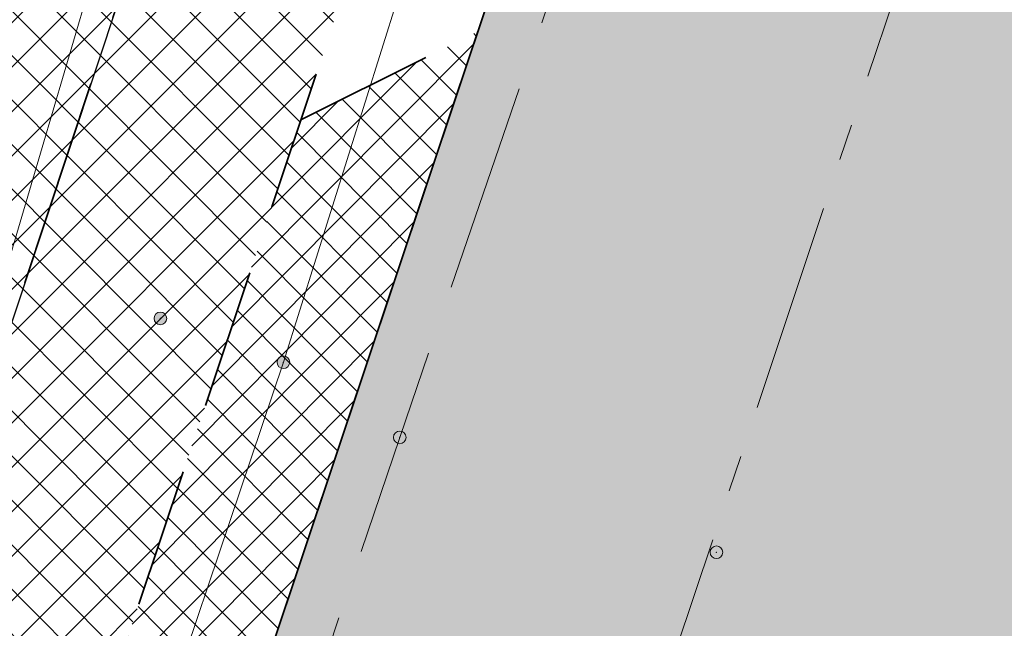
# Model space of a CAD drawing. Header units: metres. Extents: x 6599594 to 6600699, y 5687867 to 5691114.
# Tile 173 of 256: x 6599947.7 to 6599954.75, y 5688864.01 to 5688868.37. Entities that reach past the tile are written whole.
import ezdxf

# ---------------------------------------------------------------- set-up
doc = ezdxf.new("R2010")
doc.units = ezdxf.units.M
doc.header["$MEASUREMENT"] = 0
for name, pattern in [('1', [0]), ('3_EGJE', [2.5, 1.5, -0.3700000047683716, 0.2600001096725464, -0.369999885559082]), ('BUG', [1.5, 1, -0.5]), ('GUK', [2, 1.5, -0.5]), ('GUZ', [1, 0.5, -0.5]), ('L_0_06', [2, 1.5, -0.5])]:
    doc.linetypes.add(name, pattern=pattern)
doc.layers.get('0').update_dxf_attribs({"color": 253, "linetype": 'CONTINUOUS', "lineweight": 13})
for name, color, linetype, lineweight in [('_kolor chodnik', 50, '1', 5), ('_kolor jezdnia', 4, '1', 0), ('_kolor pobocze', 211, '1', 5), ('_kolor zjazdy kostka', 7, '1', 5), ('_kolor ścieżka @ 1', 10, '1', 0), ('_kraweznik', 7, 'CONTINUOUS', 35), ('_kraweznik niski', 150, 'CONTINUOUS', 35), ('_obrzeze', 10, 'BUG', 35), ('_os', 7, '3_EGJE', 13), ('Dzialki', 130, '1', 30), ('Kontury', 252, 'GUK', 9), ('OT_Komunikacja', 7, 'CONTINUOUS', 0), ('pkt_sztuczny_i_naturalny', 7, 'CONTINUOUS', 5), ('Uzytki', 252, 'GUZ', 9)]:
    doc.layers.add(name, color=color, linetype=linetype, lineweight=lineweight)
pattern_1 = [(45, (0, 0), (-0.1414213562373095, 0.1414213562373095), []), (135, (0, 0), (-0.1414213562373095, -0.1414213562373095), [])]

# ---------------------------------------------------------------- blocks, each defined once
blk = doc.blocks.new('169')
at = {"linetype": 'Continuous', "lineweight": 13}
blk.add_hatch(color=0, dxfattribs=at).paths.add_polyline_path([(0, -0.090553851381, 1), (0, 0.090553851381, 1)])
at = {"color": 0, "linetype": 'Continuous', "lineweight": 13}
blk.add_circle((0, 0), 0.090553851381, dxfattribs=at)
blk = doc.blocks.new('168')
at = {"linetype": 'Continuous', "lineweight": 13}
blk.add_hatch(color=0, dxfattribs=at).paths.add_polyline_path([(0, -0.090553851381, 1), (0, 0.090553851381, 1)])
at = {"color": 0, "linetype": 'Continuous', "lineweight": 13}
blk.add_circle((0, 0), 0.090553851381, dxfattribs=at)

msp = doc.modelspace()

# ---------------------------------------------------------------- hatches: boundary and pattern name
at = {"layer": '_kolor chodnik'}
h = msp.add_hatch(dxfattribs=at)
h.set_pattern_fill('ANSI37', color=256, scale=1.6)
h.set_pattern_definition(pattern_1)
h.paths.add_polyline_path([(6599849.938171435, 5688542.085872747), (6599852.232147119, 5688548.938742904), (6599853.573135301, 5688548.489851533), (6599853.827082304, 5688549.248475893), (6599851.793849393, 5688549.929093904), (6599849.895278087, 5688548.982823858), (6599847.823506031, 5688542.793750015)])
edge = h.paths.add_edge_path()
edge.add_line((6600018.106075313, 5689087.454911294), (6600022.42781917, 5689091.229234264))
edge.add_line((6600022.42781917, 5689091.229234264), (6600020.233254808, 5689093.742094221))
edge.add_line((6600020.233254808, 5689093.742094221), (6600017.159471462, 5689091.057656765))
edge.add_arc((6600023.275194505, 5689085.385140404), 8.34143334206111, 137.1531558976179, 148.8016577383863)
edge.add_line((6600016.140105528, 5689089.706021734), (6600018.106075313, 5689087.454911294))
h.paths.add_polyline_path([(6600038.501784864, 5689187.59229436), (6600037.906968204, 5689187.700586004), (6600037.638296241, 5689186.224843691), (6600038.240083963, 5689186.115282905)])
h.paths.add_polyline_path([(6600069.098302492, 5689360.276020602), (6600068.321239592, 5689360.413462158), (6600068.064048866, 5689358.936495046), (6600068.836639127, 5689358.799546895)])
h.paths.add_polyline_path([(6600082.393785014, 5689362.950258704), (6600082.941124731, 5689366.103121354), (6600081.481377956, 5689366.361351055), (6600080.923159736, 5689363.210828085)])
h.paths.add_polyline_path([(6600074.022236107, 5689388.065861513), (6600072.983907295, 5689388.249860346), (6600072.723374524, 5689386.772538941), (6600073.760538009, 5689386.588865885)])
h.paths.add_polyline_path([(6600105.602402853, 5689486.45426531), (6600106.738797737, 5689489.760539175), (6600105.28818975, 5689490.281952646), (6600104.132785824, 5689486.965912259)])
h.paths.add_polyline_path([(6600132.519778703, 5689678.737346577), (6600131.636986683, 5689678.922259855), (6600131.330470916, 5689677.453953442), (6600132.212256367, 5689677.269208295)])
h.paths.add_polyline_path([(6600156.649397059, 5689798.7449027), (6600156.48800471, 5689797.95886096), (6600157.450195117, 5689797.757316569), (6600157.615023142, 5689798.542205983)])
h.paths.add_polyline_path([(6600189.055358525, 5689948.643107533), (6600187.902868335, 5689948.884512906), (6600187.600024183, 5689947.417400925), (6600188.748131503, 5689947.176379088)])
edge = h.paths.add_edge_path()
edge.add_line((6600204.459383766, 5690032.969035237), (6600204.153258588, 5690031.227801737))
edge.add_arc((6600202.328347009, 5690027.299936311), 4.331100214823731, 41.853001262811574, 65.08011546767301, ccw=False)
edge.add_arc((6600032.903931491, 5690051.979071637), 174.020003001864, 352.8070218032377, 353.495463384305)
edge.add_arc((6600202.372679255, 5690027.343587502), 5.999999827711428, 55.12102442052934, 69.64815978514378)
edge = h.paths.add_edge_path()
edge.add_line((6600205.046027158, 5690040.265402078), (6600204.972740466, 5690038.483452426))
edge.add_arc((6600203.986269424, 5690044.401803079), 5.999999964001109, 279.4630688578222, 294.9140560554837)
edge.add_line((6600206.513819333, 5690038.960158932), (6600206.607027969, 5690041.030672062))
edge.add_arc((6600203.986269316, 5690044.401803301), 4.270000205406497, 284.3702444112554, 307.86193139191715, ccw=False)
edge = h.paths.add_edge_path()
edge.add_arc((6600203.547470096, 5690044.558759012), 6.446878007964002, 324.43500910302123, 356.20133685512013, ccw=False)
edge.add_arc((6600203.986269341, 5690044.401803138), 6.000000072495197, 323.2169970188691, 357.4193489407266)
h.paths.add_polyline_path([(6600208.910055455, 5690121.713696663), (6600208.146285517, 5690121.748120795), (6600207.125602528, 5690121.794124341), (6600209.971605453, 5690121.665851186)])
edge = h.paths.add_edge_path()
edge.add_line((6600238.769818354, 5690481.648294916), (6600240.338176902, 5690490.87374652))
edge.add_line((6600240.338176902, 5690490.87374652), (6600241.251295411, 5690510.829461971))
edge.add_line((6600241.251295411, 5690510.829461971), (6600239.524022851, 5690510.928942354))
edge.add_line((6600239.524022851, 5690510.928942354), (6600238.633343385, 5690491.167757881))
edge.add_line((6600238.633343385, 5690491.167757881), (6600234.579716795, 5690467.661262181))
edge.add_line((6600234.579716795, 5690467.661262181), (6600234.449796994, 5690464.966873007))
edge.add_arc((6600242.443669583, 5690464.607462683), 8.001948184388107, 177.4256737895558, 268.2543056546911)
edge.add_line((6600242.199903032, 5690456.609228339), (6600242.216657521, 5690457.359274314))
edge.add_line((6600242.216657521, 5690457.359274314), (6600242.305257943, 5690458.836738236))
edge.add_arc((6600242.444504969, 5690464.607952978), 5.772894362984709, 177.0298084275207, 268.6178439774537, ccw=False)
edge.add_line((6600236.679365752, 5690464.907083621), (6600236.951876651, 5690470.95443634))
edge.add_line((6600236.951876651, 5690470.95443634), (6600238.15078669, 5690478.210832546))
edge.add_line((6600238.15078669, 5690478.210832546), (6600238.769818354, 5690481.648294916))
h.paths.add_polyline_path([(6600238.769818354, 5690481.648294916), (6600238.15078669, 5690478.210832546), (6600239.670056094, 5690477.930590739), (6600240.266710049, 5690481.376366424)])
edge = h.paths.add_edge_path()
edge.add_line((6600223.366500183, 5690460.339976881), (6600223.278629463, 5690457.997544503))
edge.add_arc((6600220.967166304, 5690465.656339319), 7.999999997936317, 286.7940807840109, 300.2738222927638)
edge.add_line((6600225.000231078, 5690458.747331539), (6600225.240084, 5690461.623695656))
edge.add_arc((6600221.105749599, 5690465.648640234), 5.76999998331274, 293.06724424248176, 315.7681070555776, ccw=False)
edge = h.paths.add_edge_path()
edge.add_arc((6600220.025145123, 5690444.676291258), 5.770000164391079, 37.996647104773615, 59.94382588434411, ccw=False)
edge.add_line((6600224.572175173, 5690448.22839199), (6600224.817793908, 5690451.081798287))
edge.add_arc((6600220.025145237, 5690444.676291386), 7.999999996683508, 53.19588653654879, 68.15166733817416)
edge.add_line((6600223.00235276, 5690452.101669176), (6600222.91504296, 5690449.670427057))
edge = h.paths.add_edge_path()
edge.add_arc((6600221.105749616, 5690465.648640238), 7.999999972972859, 328.0222308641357, 357.0132597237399)
edge.add_line((6600229.094882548, 5690465.23180147), (6600229.218816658, 5690467.593604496))
edge.add_line((6600229.218816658, 5690467.593604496), (6600228.218919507, 5690467.645774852))
edge.add_line((6600228.218919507, 5690467.645774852), (6600227.891778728, 5690461.411918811))
h.paths.add_polyline_path([(6600200.980142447, 5690012.236744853), (6600202.317278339, 5690011.956662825), (6600202.522293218, 5690012.935421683), (6600201.182321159, 5690013.216097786)])
h.paths.add_polyline_path([(6600196.457878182, 5689983.98337835), (6600195.202332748, 5689984.246370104), (6600194.899091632, 5689982.777335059), (6600196.150355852, 5689982.515240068)])
edge = h.paths.add_edge_path()
edge.add_line((6600112.305909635, 5689517.991018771), (6600112.691041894, 5689519.807934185))
edge.add_line((6600112.691041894, 5689519.807934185), (6600113.245521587, 5689522.423769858))
edge.add_line((6600113.245521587, 5689522.423769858), (6600111.553124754, 5689522.782507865))
edge.add_line((6600111.553124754, 5689522.782507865), (6600107.405864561, 5689503.21722655))
edge.add_line((6600107.405864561, 5689503.21722655), (6600099.494506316, 5689480.361667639))
edge.add_line((6600099.494506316, 5689480.361667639), (6600099.182814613, 5689478.891218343))
edge.add_arc((6600107.008997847, 5689477.232359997), 8.000059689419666, 168.0325629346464, 257.7529108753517)
edge.add_line((6600105.311960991, 5689469.414366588), (6600105.784990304, 5689471.593619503))
edge.add_arc((6600107.008927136, 5689477.232314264), 5.769999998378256, 168.0321375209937, 257.7533362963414, ccw=False)
edge.add_line((6600101.364343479, 5689478.42879883), (6600101.647245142, 5689479.76342708))
edge.add_line((6600101.647245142, 5689479.76342708), (6600104.132785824, 5689486.965912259))
edge.add_line((6600104.132785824, 5689486.965912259), (6600105.28818975, 5689490.281952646))
edge.add_line((6600105.28818975, 5689490.281952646), (6600108.240043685, 5689498.809726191))
edge.add_line((6600108.240043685, 5689498.809726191), (6600112.305909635, 5689517.991018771))
h.paths.add_polyline_path([(6600136.009573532, 5689645.499114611), (6600138.333647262, 5689645.012304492), (6600138.661671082, 5689646.578318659), (6600134.869459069, 5689647.372651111)])
at = {"layer": '_kolor jezdnia'}
h = msp.add_hatch(dxfattribs=at)
h.set_pattern_fill('ANSI37', color=4, scale=3.5)
h.set_pattern_definition([(45, (0, 0), (-0.3093592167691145, 0.3093592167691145), []), (135, (0, 0), (-0.3093592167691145, -0.3093592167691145), [])])
edge = h.paths.add_edge_path()
edge.add_line((6599833.066047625, 5688539.933393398), (6599850.649511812, 5688527.983462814))
edge.add_arc((6599857.337592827, 5688536.653968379), 10.95025544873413, 169.5012687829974, 232.3548431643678, ccw=False)
edge.add_arc((6599858.085851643, 5688536.618142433), 11.69295282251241, 162.2507788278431, 169.9967502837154, ccw=False)
edge.add_line((6599846.949484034, 5688540.182754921), (6599847.823506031, 5688542.793750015))
edge.add_line((6599847.823506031, 5688542.793750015), (6599849.895278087, 5688548.982823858))
edge.add_line((6599849.895278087, 5688548.982823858), (6599852.434748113, 5688556.56906746))
edge.add_line((6599852.434748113, 5688556.56906746), (6599928.48625871, 5688783.760284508))
edge.add_line((6599928.48625871, 5688783.760284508), (6599931.025728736, 5688791.34652811))
edge.add_line((6599931.025728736, 5688791.34652811), (6599996.657773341, 5688987.411326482))
edge.add_line((6599996.657773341, 5688987.411326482), (6599999.197243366, 5688994.997570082))
edge.add_line((6599999.197243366, 5688994.997570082), (6600021.930100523, 5689062.908193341))
edge.add_line((6600021.930100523, 5689062.908193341), (6600017.620224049, 5689067.371531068))
edge.add_line((6600017.620224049, 5689067.371531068), (6600016.714558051, 5689064.654078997))
edge.add_line((6600016.714558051, 5689064.654078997), (6600012.423620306, 5689051.835617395))
edge.add_line((6600012.423620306, 5689051.835617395), (6600009.884150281, 5689044.249373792))
edge.add_line((6600009.884150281, 5689044.249373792), (6599977.53516164, 5688947.612159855))
edge.add_line((6599977.53516164, 5688947.612159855), (6599974.995691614, 5688940.025916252))
edge.add_line((6599974.995691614, 5688940.025916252), (6599942.096912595, 5688841.746295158))
edge.add_line((6599942.096912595, 5688841.746295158), (6599939.557442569, 5688834.160051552))
edge.add_line((6599939.557442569, 5688834.160051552), (6599882.679288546, 5688664.246042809))
edge.add_line((6599882.679288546, 5688664.246042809), (6599880.139818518, 5688656.659799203))
edge.add_line((6599880.139818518, 5688656.659799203), (6599852.46454386, 5688573.984527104))
edge.add_line((6599852.46454386, 5688573.984527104), (6599842.470137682, 5688544.127903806))
edge.add_arc((6599835.706422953, 5688546.652910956), 7.219660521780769, 248.5480913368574, 339.52856074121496, ccw=False)
h.paths.add_polyline_path([(6600044.653202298, 5689172.271628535), (6600046.276244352, 5689181.431901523), (6600047.759199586, 5689189.801539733), (6600051.0603021, 5689208.432603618), (6600052.368792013, 5689215.817578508), (6600054.808584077, 5689229.587499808), (6600056.11707399, 5689236.972474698), (6600057.346666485, 5689243.912161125), (6600058.655146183, 5689251.297078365), (6600058.831439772, 5689252.292060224), (6600060.098987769, 5689259.445963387), (6600060.139929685, 5689259.677035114), (6600061.407468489, 5689266.830886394), (6600072.329030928, 5689328.470998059), (6600073.637511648, 5689335.855921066), (6600077.337304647, 5689356.73715072), (6600078.820259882, 5689365.106788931), (6600081.142794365, 5689378.214921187), (6600082.538516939, 5689386.092227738), (6600095.187867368, 5689457.483787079), (6600091.082877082, 5689465.8405575), (6600089.043088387, 5689454.328211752), (6600087.870641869, 5689447.711051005), (6600087.560133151, 5689445.958573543), (6600086.562151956, 5689440.326076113), (6600082.433200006, 5689417.022719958), (6600080.95024477, 5689408.65308175), (6600077.202698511, 5689387.502337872), (6600075.719743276, 5689379.132699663), (6600073.469199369, 5689366.430874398), (6600071.986244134, 5689358.061236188), (6600069.98686466, 5689346.776955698), (6600068.591142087, 5689338.899649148), (6600065.559290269, 5689321.78820693), (6600064.163567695, 5689313.910900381), (6600059.719426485, 5689288.828650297), (6600058.323703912, 5689280.951343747), (6600057.563846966, 5689276.662793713), (6600056.168124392, 5689268.785487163), (6600054.804920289, 5689261.091711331), (6600053.409197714, 5689253.21440478), (6600053.264817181, 5689252.399536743), (6600051.869094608, 5689244.522230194), (6600051.183555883, 5689240.653124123), (6600049.787833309, 5689232.775817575), (6600046.593849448, 5689214.749319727), (6600045.198126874, 5689206.872013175), (6600044.41754409, 5689202.466488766), (6600042.934588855, 5689194.096850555), (6600036.429952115, 5689157.38538759), (6600034.946996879, 5689149.01574938), (6600030.579776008, 5689124.367629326), (6600027.529365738, 5689107.151445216), (6600024.895072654, 5689094.014582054), (6600030.583685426, 5689094.264316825), (6600032.945013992, 5689106.191885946), (6600043.170247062, 5689163.901990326)])
edge = h.paths.add_edge_path()
edge.add_line((6600111.106812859, 5689535.144351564), (6600111.256844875, 5689535.85214863))
edge.add_line((6600111.256844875, 5689535.85214863), (6600112.915748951, 5689543.678261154))
edge.add_line((6600112.915748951, 5689543.678261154), (6600117.304772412, 5689564.384094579))
edge.add_line((6600117.304772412, 5689564.384094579), (6600119.067357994, 5689572.699339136))
edge.add_line((6600119.067357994, 5689572.699339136), (6600120.087667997, 5689577.512794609))
edge.add_line((6600120.087667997, 5689577.512794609), (6600121.642890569, 5689584.849775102))
edge.add_line((6600121.642890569, 5689584.849775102), (6600128.436769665, 5689616.900852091))
edge.add_line((6600128.436769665, 5689616.900852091), (6600129.991992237, 5689624.237832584))
edge.add_line((6600129.991992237, 5689624.237832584), (6600132.660554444, 5689636.827148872))
edge.add_line((6600132.660554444, 5689636.827148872), (6600133.208838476, 5689639.444704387))
edge.add_line((6600133.208838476, 5689639.444704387), (6600134.848957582, 5689647.274775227))
edge.add_line((6600134.848957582, 5689647.274775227), (6600138.97649476, 5689666.979995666))
edge.add_line((6600138.97649476, 5689666.979995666), (6600140.51410642, 5689674.320687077))
edge.add_line((6600140.51410642, 5689674.320687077), (6600145.209128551, 5689696.735129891))
edge.add_line((6600145.209128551, 5689696.735129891), (6600146.746740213, 5689704.075821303))
edge.add_line((6600146.746740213, 5689704.075821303), (6600151.462308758, 5689726.588354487))
edge.add_line((6600151.462308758, 5689726.588354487), (6600152.999920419, 5689733.929045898))
edge.add_line((6600152.999920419, 5689733.929045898), (6600155.244070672, 5689744.642813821))
edge.add_line((6600155.244070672, 5689744.642813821), (6600156.781682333, 5689751.983505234))
edge.add_line((6600156.781682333, 5689751.983505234), (6600161.635515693, 5689775.156126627))
edge.add_line((6600161.635515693, 5689775.156126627), (6600163.378142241, 5689783.475576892))
edge.add_line((6600163.378142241, 5689783.475576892), (6600163.850769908, 5689785.731942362))
edge.add_line((6600163.850769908, 5689785.731942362), (6600167.028500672, 5689800.902704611))
edge.add_line((6600167.028500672, 5689800.902704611), (6600179.49088801, 5689860.399222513))
edge.add_line((6600179.49088801, 5689860.399222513), (6600181.233514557, 5689868.718672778))
edge.add_line((6600181.233514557, 5689868.718672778), (6600181.84713393, 5689871.648144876))
edge.add_line((6600181.84713393, 5689871.648144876), (6600183.384745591, 5689878.988836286))
edge.add_line((6600183.384745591, 5689878.988836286), (6600184.935818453, 5689886.393792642))
edge.add_line((6600184.935818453, 5689886.393792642), (6600186.575937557, 5689894.223863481))
edge.add_line((6600186.575937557, 5689894.223863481), (6600194.05133812, 5689929.912074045))
edge.add_line((6600194.05133812, 5689929.912074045), (6600195.691457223, 5689937.742144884))
edge.add_line((6600195.691457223, 5689937.742144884), (6600202.915799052, 5689972.231779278))
edge.add_line((6600202.915799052, 5689972.231779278), (6600204.555918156, 5689980.061850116))
edge.add_line((6600204.555918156, 5689980.061850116), (6600206.062781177, 5689987.255744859))
edge.add_line((6600206.062781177, 5689987.255744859), (6600207.702900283, 5689995.085815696))
edge.add_line((6600207.702900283, 5689995.085815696), (6600210.232559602, 5690007.162628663))
edge.add_line((6600210.232559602, 5690007.162628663), (6600211.694938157, 5690014.144150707))
edge.add_arc((6600028.177652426, 5690052.584442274), 187.5000004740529, 348.1696294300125, 357.4195276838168)
edge.add_line((6600215.487522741, 5690044.142720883), (6600208.310270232, 5690026.480446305))
edge.add_arc((6600032.903933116, 5690051.97907145), 177.2500013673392, 348.1696294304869, 351.7289130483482, ccw=False)
edge.add_line((6600206.38894146, 5690015.640182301), (6600205.966941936, 5690013.625519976))
edge.add_line((6600205.966941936, 5690013.625519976), (6600204.326822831, 5690005.795449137))
edge.add_line((6600204.326822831, 5690005.795449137), (6600197.076961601, 5689971.183982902))
edge.add_line((6600197.076961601, 5689971.183982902), (6600195.334335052, 5689962.864532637))
edge.add_line((6600195.334335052, 5689962.864532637), (6600193.44722506, 5689953.855305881))
edge.add_line((6600193.44722506, 5689953.855305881), (6600191.909227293, 5689946.512771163))
edge.add_line((6600191.909227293, 5689946.512771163), (6600185.496844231, 5689915.899498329))
edge.add_line((6600185.496844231, 5689915.899498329), (6600183.856521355, 5689908.068454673))
edge.add_line((6600183.856521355, 5689908.068454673), (6600182.066605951, 5689899.523243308))
edge.add_line((6600182.066605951, 5689899.523243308), (6600180.32407057, 5689891.204228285))
edge.add_line((6600180.32407057, 5689891.204228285), (6600174.320344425, 5689862.541919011))
edge.add_line((6600174.320344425, 5689862.541919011), (6600172.577809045, 5689854.222903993))
edge.add_line((6600172.577809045, 5689854.222903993), (6600163.663810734, 5689811.666703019))
edge.add_line((6600163.663810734, 5689811.666703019), (6600162.023782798, 5689803.837067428))
edge.add_line((6600162.023782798, 5689803.837067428), (6600160.924220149, 5689798.587659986))
edge.add_line((6600160.924220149, 5689798.587659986), (6600159.279208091, 5689790.734229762))
edge.add_line((6600159.279208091, 5689790.734229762), (6600157.107250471, 5689780.365115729))
edge.add_line((6600157.107250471, 5689780.365115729), (6600155.462238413, 5689772.511685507))
edge.add_line((6600155.462238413, 5689772.511685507), (6600153.380318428, 5689762.572418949))
edge.add_line((6600153.380318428, 5689762.572418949), (6600151.735124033, 5689754.718118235))
edge.add_line((6600151.735124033, 5689754.718118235), (6600148.586504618, 5689739.686336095))
edge.add_line((6600148.586504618, 5689739.686336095), (6600146.885007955, 5689731.563243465))
edge.add_line((6600146.885007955, 5689731.563243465), (6600141.75088822, 5689707.052510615))
edge.add_line((6600141.75088822, 5689707.052510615), (6600140.110896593, 5689699.223048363))
edge.add_line((6600140.110896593, 5689699.223048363), (6600133.483561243, 5689667.583574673))
edge.add_line((6600133.483561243, 5689667.583574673), (6600131.860394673, 5689659.834436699))
edge.add_line((6600131.860394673, 5689659.834436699), (6600131.740984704, 5689659.26436315))
edge.add_line((6600131.740984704, 5689659.26436315), (6600130.117814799, 5689651.515209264))
edge.add_line((6600130.117814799, 5689651.515209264), (6600127.27873359, 5689637.961189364))
edge.add_line((6600127.27873359, 5689637.961189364), (6600126.924568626, 5689636.290366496))
edge.add_line((6600126.924568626, 5689636.290366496), (6600125.166244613, 5689627.995226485))
edge.add_line((6600125.166244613, 5689627.995226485), (6600118.009503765, 5689594.232298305))
edge.add_line((6600118.009503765, 5689594.232298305), (6600116.25117975, 5689585.937158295))
edge.add_line((6600116.25117975, 5689585.937158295), (6600113.665314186, 5689573.737975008))
edge.add_line((6600113.665314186, 5689573.737975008), (6600111.898534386, 5689565.402943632))
edge.add_line((6600111.898534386, 5689565.402943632), (6600104.889982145, 5689532.339115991))
edge.add_line((6600104.889982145, 5689532.339115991), (6600103.22663594, 5689524.492047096))
edge.add_line((6600103.22663594, 5689524.492047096), (6600096.623876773, 5689493.342605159))
edge.add_line((6600096.623876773, 5689493.342605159), (6600094.968986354, 5689485.535427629))
edge.add_line((6600094.968986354, 5689485.535427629), (6600094.300101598, 5689482.379870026))
edge.add_line((6600094.300101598, 5689482.379870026), (6600099.182814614, 5689478.891218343))
edge.add_line((6600099.182814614, 5689478.891218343), (6600099.494506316, 5689480.361667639))
edge.add_line((6600099.494506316, 5689480.361667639), (6600111.106812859, 5689535.144351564))
edge = h.paths.add_edge_path()
edge.add_arc((6600239.213891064, 5690851.400367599), 10.00000000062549, -2.8342403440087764, 76.13703556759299, ccw=False)
edge.add_line((6600249.201658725, 5690850.905901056), (6600249.082723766, 5690848.503524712))
edge.add_line((6600249.082723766, 5690848.503524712), (6600247.016487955, 5690806.767468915))
edge.add_line((6600247.016487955, 5690806.767468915), (6600246.092398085, 5690789.152178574))
edge.add_line((6600246.092398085, 5690789.152178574), (6600233.768116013, 5690572.015170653))
edge.add_line((6600233.768116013, 5690572.015170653), (6600228.959056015, 5690465.296202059))
edge.add_line((6600228.959056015, 5690465.296202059), (6600234.588724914, 5690465.017134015))
edge.add_line((6600234.588724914, 5690465.017134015), (6600239.262540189, 5690571.767576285))
edge.add_line((6600239.262540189, 5690571.767576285), (6600252.50503885, 5690806.400146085))
edge.add_line((6600252.50503885, 5690806.400146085), (6600254.569211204, 5690848.094521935))
edge.add_arc((6600262.559425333, 5690847.6989487), 7.999999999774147, 76.13703557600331, 177.1657596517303, ccw=False)
edge.add_line((6600264.476229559, 5690855.465921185), (6600241.609896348, 5690861.109083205))
edge = h.paths.add_edge_path()
edge.add_line((6600250.031475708, 5690451.625307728), (6600250.231741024, 5690455.772579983))
edge.add_line((6600250.231741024, 5690455.772579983), (6600246.257763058, 5690456.417303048))
edge.add_line((6600246.257763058, 5690456.417303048), (6600242.171761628, 5690456.61060902))
edge.add_arc((6600242.563100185, 5690464.586983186), 7.985968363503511, 176.9123644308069, 267.1911945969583, ccw=False)
edge.add_line((6600234.588724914, 5690465.017134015), (6600228.959056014, 5690465.296202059))
edge.add_arc((6600220.965133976, 5690465.657286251), 8.002072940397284, 267.8289300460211, 357.413716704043, ccw=False)
edge.add_line((6600220.661989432, 5690457.660957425), (6600212.406915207, 5690458.119572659))
edge.add_line((6600212.406915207, 5690458.119572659), (6600208.431872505, 5690457.817501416))
edge.add_line((6600208.431872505, 5690457.817501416), (6600208.233912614, 5690454.548331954))
edge.add_line((6600208.233912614, 5690454.548331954), (6600212.129565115, 5690453.127270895))
edge.add_line((6600212.129565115, 5690453.127270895), (6600218.640548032, 5690452.76554962))
edge.add_line((6600218.640548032, 5690452.76554962), (6600216.486747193, 5690452.885205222))
edge.add_line((6600216.486747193, 5690452.885205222), (6600220.468905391, 5690452.663974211))
edge.add_arc((6600220.025145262, 5690444.676291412), 7.99999997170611, -0.3386579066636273, 86.8201700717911, ccw=False)
edge.add_line((6600228.025005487, 5690444.629006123), (6600227.803602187, 5690439.649256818))
edge.add_line((6600227.803602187, 5690439.649256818), (6600226.885525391, 5690435.936828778))
edge.add_line((6600226.885525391, 5690435.936828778), (6600225.534849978, 5690405.967249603))
edge.add_line((6600225.534849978, 5690405.967249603), (6600226.115199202, 5690402.187514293))
edge.add_line((6600226.115199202, 5690402.187514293), (6600213.445139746, 5690121.008786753))
edge.add_line((6600213.445139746, 5690121.008786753), (6600213.352800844, 5690118.960058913))
edge.add_line((6600213.352800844, 5690118.960058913), (6600209.980184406, 5690044.131649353))
edge.add_arc((6600203.98626942, 5690044.401803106), 5.999999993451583, 257.4162346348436, 357.41934921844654, ccw=False)
edge.add_line((6600202.679069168, 5690038.545931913), (6600201.589735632, 5690033.666039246))
edge.add_line((6600201.589735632, 5690033.666039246), (6600203.67987942, 5690033.199458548))
edge.add_arc((6600202.372679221, 5690027.343587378), 5.999999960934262, -8.27108729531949, 77.41623506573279, ccw=False)
edge.add_line((6600208.310270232, 5690026.480446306), (6600215.487522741, 5690044.142720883))
edge.add_line((6600215.487522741, 5690044.142720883), (6600216.199687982, 5690059.9446614))
edge.add_line((6600216.199687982, 5690059.9446614), (6600216.537356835, 5690067.437056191))
edge.add_line((6600216.537356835, 5690067.437056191), (6600223.893528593, 5690230.66011469))
edge.add_line((6600223.893528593, 5690230.66011469), (6600224.231197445, 5690238.152509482))
edge.add_line((6600224.231197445, 5690238.152509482), (6600233.507835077, 5690443.987992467))
edge.add_arc((6600241.499722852, 5690443.627812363), 7.999999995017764, 87.29208981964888, 177.4195277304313, ccw=False)
edge.add_line((6600241.877677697, 5690451.618879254), (6600246.021541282, 5690451.422886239))
edge.add_line((6600246.021541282, 5690451.422886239), (6600246.427694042, 5690451.44338883))
edge.add_line((6600246.427694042, 5690451.44338883), (6600246.79397003, 5690451.461878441))
edge.add_line((6600246.79397003, 5690451.461878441), (6600250.031475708, 5690451.625307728))
edge = h.paths.add_edge_path()
edge.add_line((6600007.33756506, 5689086.20374581), (6600006.980466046, 5689080.740822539))
edge.add_line((6600006.980466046, 5689080.740822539), (6600007.229745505, 5689080.720859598))
edge.add_line((6600007.229745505, 5689080.720859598), (6600008.093335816, 5689080.601653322))
edge.add_line((6600008.093335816, 5689080.601653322), (6600008.702681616, 5689080.53831051))
edge.add_arc((6600008.140193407, 5689070.554142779), 9.999999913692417, -18.557800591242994, 86.77547804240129, ccw=False)
edge.add_line((6600017.620224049, 5689067.371531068), (6600021.930100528, 5689062.908193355))
edge.add_arc((6599734.83819726, 5689159.011261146), 302.7499967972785, 341.4922000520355, 343.8640860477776)
edge.add_arc((6600034.895369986, 5689072.315877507), 9.581213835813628, 98.63328270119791, 164.5273290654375, ccw=False)
edge.add_line((6600033.457137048, 5689081.788529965), (6600033.832640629, 5689081.798737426))
edge.add_line((6600033.832640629, 5689081.798737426), (6600034.422462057, 5689082.05700874))
edge.add_line((6600034.422462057, 5689082.05700874), (6600036.833623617, 5689082.139040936))
edge.add_line((6600036.833623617, 5689082.139040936), (6600036.730225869, 5689087.148851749))
edge.add_line((6600036.730225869, 5689087.148851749), (6600036.579860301, 5689087.134303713))
edge.add_arc((6600036.479565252, 5689093.136286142), 6.002820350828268, 169.1687651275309, 270.9573417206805, ccw=False)
edge.add_line((6600030.583685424, 5689094.264316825), (6600024.895072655, 5689094.014582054))
edge.add_arc((6600015.200558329, 5689096.162123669), 9.929528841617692, 271.0943432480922, 347.5094668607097, ccw=False)
edge.add_arc((6600014.909438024, 5689089.646776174), 3.446070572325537, 264.4236009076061, 278.0194998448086, ccw=False)
edge.add_line((6600014.574573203, 5689086.217014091), (6600014.299554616, 5689086.232508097))
edge.add_line((6600014.299554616, 5689086.232508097), (6600010.474232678, 5689086.448019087))
edge.add_line((6600010.474232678, 5689086.448019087), (6600007.33756506, 5689086.20374581))
edge = h.paths.add_edge_path()
edge.add_line((6600105.490725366, 5689463.953528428), (6600106.927559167, 5689464.047234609))
edge.add_line((6600106.927559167, 5689464.047234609), (6600107.835, 5689468.66))
edge.add_line((6600107.835, 5689468.66), (6600105.311960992, 5689469.414366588))
edge.add_arc((6600107.008997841, 5689477.232359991), 8.000059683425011, 168.0325628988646, 257.75291091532, ccw=False)
edge.add_line((6600099.182814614, 5689478.891218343), (6600094.300101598, 5689482.379870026))
edge.add_arc((6600586.245114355, 5689378.104238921), 502.8750369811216, 168.032376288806, 169.9522165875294)
edge.add_line((6600091.082877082, 5689465.8405575), (6600095.187867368, 5689457.483787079))
edge.add_arc((6600103.065173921, 5689456.088064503), 8.000000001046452, 77.7533362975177, 169.9524553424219, ccw=False)
edge.add_line((6600104.762140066, 5689463.906012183), (6600105.490725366, 5689463.953528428))
at = {"layer": '_kolor pobocze'}
h = msp.add_hatch(dxfattribs=at)
h.set_pattern_fill('ANSI37', color=256, scale=1.6)
h.set_pattern_definition(pattern_1)
edge = h.paths.add_edge_path()
edge.add_line((6600035.926965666, 5689101.569442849), (6600036.046865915, 5689102.311543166))
edge.add_arc((6600058.171848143, 5689233.778275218), 133.3154772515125, 259.4578941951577, 260.4470163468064, ccw=False)
edge.add_line((6600033.780707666, 5689102.713067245), (6600032.142559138, 5689101.847662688))
edge.add_arc((6599734.838175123, 5689159.011266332), 302.7500195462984, 347.6801154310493, 349.11639019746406, ccw=False)
edge.add_arc((6600036.478170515, 5689093.133441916), 6.000000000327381, 167.68011541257, 271.5571101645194)
edge.add_line((6600036.64121064, 5689087.1356575), (6600036.730491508, 5689087.137804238))
edge.add_line((6600036.730491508, 5689087.137804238), (6600036.712463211, 5689087.887583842))
edge.add_line((6600036.712463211, 5689087.887583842), (6600036.559840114, 5689087.884077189))
edge.add_arc((6600036.482532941, 5689093.14290691), 5.259397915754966, 170.6455005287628, 270.8422131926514, ccw=False)
edge.add_arc((6600545.796425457, 5688991.216220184), 524.6691769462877, 167.9170060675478, 168.7028219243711, ccw=False)
edge.add_line((6600032.751078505, 5689101.044345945), (6600034.011432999, 5689101.917298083))
edge.add_line((6600034.011432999, 5689101.917298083), (6600035.926965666, 5689101.569442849))
edge = h.paths.add_edge_path()
edge.add_line((6600002.828843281, 5688994.032881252), (6600003.066918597, 5688994.74409159))
edge.add_line((6600003.066918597, 5688994.74409159), (6600001.227880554, 5688995.359703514))
edge.add_line((6600001.227880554, 5688995.359703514), (6600000.55876659, 5688996.702196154))
edge.add_line((6600000.55876659, 5688996.702196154), (6600022.641310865, 5689062.67011804))
edge.add_arc((6599734.838193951, 5689159.011262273), 303.5000002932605, 341.4922000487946, 343.8640860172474)
edge.add_arc((6600035.267451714, 5689072.092773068), 9.250000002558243, 91.55711016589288, 163.8640860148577, ccw=False)
edge.add_line((6600035.016098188, 5689081.339357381), (6600036.868703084, 5689081.389717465))
edge.add_line((6600036.868703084, 5689081.389717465), (6600036.850674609, 5689082.139504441))
edge.add_line((6600036.850674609, 5689082.139504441), (6600034.99571817, 5689082.089080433))
edge.add_arc((6600035.267451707, 5689072.092773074), 9.999999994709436, 91.55711014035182, 163.8640860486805)
edge.add_arc((6599734.838192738, 5689159.011262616), 302.7500015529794, 341.4922000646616, 343.8640860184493, ccw=False)
edge.add_line((6600021.930100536, 5689062.908193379), (6599999.748942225, 5688996.645678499))
edge.add_line((6599999.748942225, 5688996.645678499), (6600000.695212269, 5688994.747107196))
edge.add_line((6600000.695212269, 5688994.747107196), (6600002.828843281, 5688994.032881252))
h.paths.add_polyline_path([(6599971.7492186, 5688907.297112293), (6599971.084233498, 5688908.631320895), (6599997.822068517, 5688988.526766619), (6599999.164561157, 5688989.195880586), (6600001.003599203, 5688988.580268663), (6600001.241674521, 5688989.291479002), (6599999.108043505, 5688990.005704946), (6599997.209472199, 5688989.059434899), (6599970.270280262, 5688908.583087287), (6599971.216550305, 5688906.684515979), (6599973.350181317, 5688905.970290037), (6599973.588256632, 5688906.681500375)])
h.paths.add_polyline_path([(6599932.504667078, 5688790.060553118), (6599931.835553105, 5688791.403045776), (6599968.343406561, 5688900.4641754), (6599969.685899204, 5688901.133289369), (6599971.524937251, 5688900.517677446), (6599971.763012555, 5688901.228887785), (6599969.629381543, 5688901.94311373), (6599967.730810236, 5688900.996843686), (6599931.025728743, 5688791.34652811), (6599931.971998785, 5688789.447956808), (6599934.105629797, 5688788.73373086), (6599934.343705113, 5688789.4449412)])
at = {"layer": '_kolor zjazdy kostka'}
h = msp.add_hatch(dxfattribs=at)
h.set_pattern_fill('ANSI37', color=256, scale=1.6)
h.set_pattern_definition(pattern_1)
h.paths.add_polyline_path([(6600244.137440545, 5690813.934732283), (6600242.369522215, 5690814.022127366), (6600242.097568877, 5690808.528921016), (6600243.865482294, 5690808.441426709)])
h.paths.add_polyline_path([(6600247.012128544, 5690806.679412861), (6600247.442736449, 5690815.377295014), (6600247.393289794, 5690814.378518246), (6600247.113277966, 5690808.722537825)])
h.paths.add_polyline_path([(6600242.297085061, 5690788.088808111), (6600240.958726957, 5690788.155683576), (6600240.648818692, 5690782.664569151), (6600241.987258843, 5690782.599147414)])
h.paths.add_polyline_path([(6600245.558275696, 5690780.919298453), (6600246.037231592, 5690789.405686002), (6600244.985820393, 5690788.453468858), (6600244.612601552, 5690781.981345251)])
h.paths.add_polyline_path([(6600241.348405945, 5690723.711515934), (6600242.272017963, 5690722.691689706), (6600242.749709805, 5690731.155680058), (6600241.698138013, 5690730.203317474), (6600241.472690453, 5690726.27550499)])
h.paths.add_polyline_path([(6600225.772794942, 5690394.589141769), (6600224.731429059, 5690393.637598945), (6600224.461246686, 5690387.644646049), (6600225.412923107, 5690386.603142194)])
h.paths.add_polyline_path([(6600223.012390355, 5690333.280720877), (6600223.372595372, 5690341.272607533), (6600222.32835346, 5690340.318436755), (6600222.058239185, 5690334.324941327)])
h.paths.add_polyline_path([(6600215.496388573, 5690166.390602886), (6600215.856593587, 5690174.382489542), (6600214.812834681, 5690173.428760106), (6600214.542018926, 5690167.435062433)])
h.paths.add_polyline_path([(6600212.446537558, 5690121.053392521), (6600213.399499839, 5690120.010473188), (6600213.788744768, 5690128.503024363), (6600212.745135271, 5690127.54943145)])
h.paths.add_polyline_path([(6600209.977420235, 5690121.665589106), (6600210.225142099, 5690127.162117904), (6600207.346107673, 5690127.291879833), (6600207.119593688, 5690121.794395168)])
h.paths.add_polyline_path([(6600207.950178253, 5690070.725854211), (6600204.880846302, 5690070.828947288), (6600204.643784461, 5690065.333808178), (6600207.702521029, 5690065.204598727)])
h.paths.add_polyline_path([(6600200.981479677, 5690012.236464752), (6600199.969248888, 5690007.339980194), (6600201.282587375, 5690007.064882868), (6600202.31726072, 5690011.956666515)])
h.paths.add_polyline_path([(6600193.613960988, 5689970.406358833), (6600192.398010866, 5689970.660657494), (6600191.286205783, 5689965.274578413), (6600192.486379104, 5689965.023185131)])
h.paths.add_polyline_path([(6600189.061271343, 5689948.671423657), (6600189.98413328, 5689953.050774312), (6600188.818902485, 5689953.32186217), (6600187.908781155, 5689948.91282903)])
h.paths.add_polyline_path([(6600180.976201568, 5689915.317449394), (6600179.952861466, 5689910.421322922), (6600181.008474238, 5689910.200199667), (6600182.033843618, 5689915.09540201)])
h.paths.add_polyline_path([(6600176.508279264, 5689893.538690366), (6600177.476023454, 5689893.335973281), (6600178.603605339, 5689898.719146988), (6600177.636002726, 5689898.922290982)])
h.paths.add_polyline_path([(6600179.28182965, 5689859.401159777), (6600180.522246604, 5689860.211927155), (6600181.057490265, 5689860.561775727), (6600183.598022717, 5689860.029600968), (6600184.726606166, 5689865.412570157), (6600182.186324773, 5689865.943033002), (6600181.604764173, 5689866.832779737), (6600181.024456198, 5689867.720610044)])
h.paths.add_polyline_path([(6600160.200810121, 5689810.862606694), (6600159.232772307, 5689811.065842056), (6600158.207991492, 5689806.171529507), (6600159.175735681, 5689805.968812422)])
h.paths.add_polyline_path([(6600156.49391753, 5689797.987177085), (6600155.463416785, 5689793.068691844), (6600156.431160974, 5689792.865974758), (6600157.461419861, 5689797.784520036)])
edge = h.paths.add_edge_path()
edge.add_arc((6600173.111981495, 5689800.679690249), 5.999999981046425, 204.673115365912, 239.5411154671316, ccw=False)
edge.add_arc((6600173.162096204, 5689800.685330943), 6.047914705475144, 168.3203586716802, 204.5234866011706, ccw=False)
edge.add_line((6600167.239404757, 5689801.9096668), (6600163.651667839, 5689784.781499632))
edge.add_arc((6600169.524220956, 5689783.551410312), 5.999999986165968, 139.2146049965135, 168.1696294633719, ccw=False)
edge.add_arc((6600169.524220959, 5689783.551410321), 5.999999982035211, 96.80962310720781, 139.2146050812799, ccw=False)
edge.add_line((6600168.812796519, 5689789.509083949), (6600170.070461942, 5689795.507731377))
h.paths.add_polyline_path([(6600163.526364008, 5689776.866746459), (6600166.051243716, 5689776.337874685), (6600167.179826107, 5689781.720838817), (6600164.653945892, 5689782.249920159), (6600163.941148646, 5689783.340449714), (6600163.493329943, 5689784.025580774), (6600161.750703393, 5689775.706130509), (6600162.438017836, 5689776.155376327)])
h.paths.add_polyline_path([(6600152.614191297, 5689774.643430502), (6600153.639138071, 5689779.536616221), (6600152.646757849, 5689779.744928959), (6600151.646447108, 5689774.846147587)])
h.paths.add_polyline_path([(6600150.121074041, 5689767.466820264), (6600148.177624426, 5689758.16795459), (6600149.115997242, 5689757.971390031), (6600151.066362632, 5689767.268392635)])
h.paths.add_polyline_path([(6600142.970741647, 5689739.332500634), (6600141.888449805, 5689734.142420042), (6600144.036614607, 5689733.695518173), (6600145.123068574, 5689738.882330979)])
h.paths.add_polyline_path([(6600136.256357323, 5689701.052153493), (6600137.154085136, 5689700.864096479), (6600138.287960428, 5689706.274871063), (6600137.386492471, 5689706.464182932)])
h.paths.add_polyline_path([(6600130.081494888, 5689667.099389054), (6600129.212847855, 5689667.281639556), (6600128.083282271, 5689661.898895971), (6600128.953953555, 5689661.716447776)])
h.paths.add_polyline_path([(6600128.397394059, 5689659.030340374), (6600127.554144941, 5689659.207226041), (6600126.49340855, 5689653.810049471), (6600127.269860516, 5689653.647397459)])
h.paths.add_polyline_path([(6600134.990411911, 5689640.633636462), (6600137.30714639, 5689640.148363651), (6600138.339560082, 5689645.040620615), (6600136.015486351, 5689645.500958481), (6600135.435178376, 5689646.388788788), (6600134.8548704, 5689647.276619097), (6600133.214751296, 5689639.446548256), (6600134.102581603, 5689640.026856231)])
h.paths.add_polyline_path([(6600122.164164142, 5689634.294831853), (6600121.024067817, 5689628.914244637), (6600122.015114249, 5689628.705875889), (6600123.155614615, 5689634.086346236)])
h.paths.add_polyline_path([(6600114.54207576, 5689593.450769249), (6600113.493359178, 5689593.398339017), (6600112.364315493, 5689588.045694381), (6600113.29076438, 5689587.54753241)])
h.paths.add_polyline_path([(6600110.194543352, 5689572.941097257), (6600109.20781945, 5689573.148880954), (6600108.067717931, 5689567.768269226), (6600109.05014319, 5689567.535215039)])
h.paths.add_polyline_path([(6600119.083213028, 5689565.540446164), (6600119.089125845, 5689565.542290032), (6600121.462438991, 5689565.065690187), (6600122.598093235, 5689570.447168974), (6600120.229622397, 5689570.949214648), (6600119.651446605, 5689571.8119627), (6600119.073270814, 5689572.727655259), (6600117.310757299, 5689564.412754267)])
h.paths.add_polyline_path([(6600101.698666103, 5689532.937884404), (6600100.730666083, 5689533.141679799), (6600099.694214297, 5689528.250234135), (6600100.669121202, 5689528.045267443)])
h.paths.add_polyline_path([(6600094.064021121, 5689496.827028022), (6600093.080194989, 5689497.033910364), (6600092.036590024, 5689492.143967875), (6600093.038865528, 5689491.933250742)])
h.paths.add_polyline_path([(6600083.709836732, 5689453.74980843), (6600082.738586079, 5689448.336231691), (6600084.647281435, 5689448.027407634), (6600085.606840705, 5689453.416583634)])
h.paths.add_polyline_path([(6600084.434394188, 5689446.82589514), (6600083.348896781, 5689447.018140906), (6600082.567374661, 5689442.58660872), (6600083.649300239, 5689442.394910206)])
h.paths.add_polyline_path([(6600078.04194071, 5689410.721110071), (6600078.996952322, 5689416.137564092), (6600078.054833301, 5689416.304853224), (6600077.111232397, 5689410.886043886)])
h.paths.add_polyline_path([(6600072.911565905, 5689386.768652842), (6600071.960466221, 5689381.312635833), (6600072.800073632, 5689381.16322159), (6600073.766450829, 5689386.590709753)])
h.paths.add_polyline_path([(6600082.887400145, 5689379.432062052), (6600085.278102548, 5689379.03494316), (6600086.160383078, 5689383.956496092), (6600083.759726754, 5689384.355378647), (6600083.152078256, 5689385.224725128), (6600082.544429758, 5689386.094071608), (6600081.148707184, 5689378.216765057), (6600082.018053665, 5689378.824413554)])
h.paths.add_polyline_path([(6600080.731401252, 5689363.247695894), (6600080.041469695, 5689363.369939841), (6600079.433821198, 5689364.239286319), (6600078.8261727, 5689365.1086328), (6600077.343217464, 5689356.73899459), (6600078.212563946, 5689357.346643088), (6600079.081910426, 5689357.954291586), (6600081.429189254, 5689357.564866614), (6600082.388748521, 5689362.980514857)])
h.paths.add_polyline_path([(6600069.104215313, 5689360.304336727), (6600070.063917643, 5689365.720487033), (6600069.2708267, 5689365.861009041), (6600068.327152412, 5689360.441778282)])
h.paths.add_polyline_path([(6600066.550616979, 5689345.891799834), (6600065.546169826, 5689346.069805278), (6600064.677796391, 5689341.145792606), (6600065.678290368, 5689340.968483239)])
h.paths.add_polyline_path([(6600061.138656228, 5689321.077501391), (6600060.270282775, 5689316.15348863), (6600061.250715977, 5689315.979734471), (6600062.127590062, 5689320.902245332)])
h.paths.add_polyline_path([(6600055.325252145, 5689288.11325564), (6600054.456878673, 5689283.189242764), (6600055.410852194, 5689283.020177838), (6600056.283178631, 5689287.917022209)])
h.paths.add_polyline_path([(6600048.045675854, 5689182.819289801), (6600050.371939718, 5689182.407116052), (6600051.31444535, 5689187.67761207), (6600048.980409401, 5689188.064690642), (6600048.372760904, 5689188.934037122), (6600047.765112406, 5689189.803383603), (6600046.306982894, 5689181.603992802), (6600046.972918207, 5689182.069462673)])
h.paths.add_polyline_path([(6600040.943690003, 5689201.374141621), (6600039.339175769, 5689201.66987967), (6600038.429882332, 5689196.244216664), (6600039.984130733, 5689195.958493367)])
h.paths.add_polyline_path([(6600032.993704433, 5689156.473759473), (6600032.278185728, 5689156.600537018), (6600031.299242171, 5689151.188930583), (6600032.034145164, 5689151.058111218)])
h.paths.add_polyline_path([(6600026.309179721, 5689123.603833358), (6600025.417362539, 5689118.683970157), (6600026.271201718, 5689118.532684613), (6600027.143528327, 5689123.456001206)])
h.paths.add_polyline_path([(6600013.302986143, 5689054.462576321), (6600015.842456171, 5689062.048819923), (6600014.576741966, 5689061.417973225), (6600012.672139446, 5689055.728290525)])
h.paths.add_polyline_path([(6599974.547216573, 5688938.686171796), (6599977.086686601, 5688946.272415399), (6599975.820972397, 5688945.641568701), (6599973.916369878, 5688939.951886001)])
h.paths.add_polyline_path([(6599942.102825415, 5688841.748139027), (6599940.837111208, 5688841.117292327), (6599938.932508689, 5688835.427609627), (6599939.563355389, 5688834.161895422)])
h.paths.add_polyline_path([(6599882.685201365, 5688664.247886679), (6599881.419487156, 5688663.617039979), (6599879.514884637, 5688657.927357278), (6599880.145731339, 5688656.661643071)])
h.paths.add_polyline_path([(6599851.799762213, 5688549.930937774), (6599853.832995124, 5688549.250319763), (6599855.42016389, 5688553.991722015), (6599853.386930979, 5688554.672340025), (6599852.913795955, 5688555.621625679), (6599852.440660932, 5688556.570911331), (6599849.901190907, 5688548.984667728)])
h.paths.add_polyline_path([(6600233.581687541, 5690586.458647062), (6600234.520016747, 5690585.337735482), (6600234.976631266, 5690593.428266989), (6600233.922640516, 5690592.499827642)])
h.paths.add_polyline_path([(6600231.72837122, 5690526.750719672), (6600230.676277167, 5690525.793817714), (6600230.420013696, 5690519.782861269), (6600231.363586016, 5690518.655686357)])
h.paths.add_polyline_path([(6600237.577122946, 5690639.505119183), (6600236.516490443, 5690638.540451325), (6600236.176926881, 5690632.541599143), (6600237.1204992, 5690631.41442423)])
h.paths.add_polyline_path([(6600238.927801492, 5690681.139540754), (6600239.8637879, 5690680.021427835), (6600240.320411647, 5690688.112122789), (6600239.268317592, 5690687.155220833)])
h.paths.add_polyline_path([(6600218.12228406, 5690224.814875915), (6600217.079933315, 5690223.86243318), (6600216.809648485, 5690217.865326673), (6600217.762143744, 5690216.822918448)])
h.paths.add_polyline_path([(6600219.363739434, 5690274.535639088), (6600220.31588625, 5690273.493612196), (6600220.675810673, 5690281.480778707), (6600219.633750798, 5690280.528598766)])
h.paths.add_polyline_path([(6600168.759867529, 5689856.554734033), (6600169.729143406, 5689856.3516961), (6600170.857343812, 5689861.737822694), (6600169.889741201, 5689861.940966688)])
h.paths.add_polyline_path([(6600168.841833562, 5689852.115601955), (6600167.871405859, 5689852.319339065), (6600166.844894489, 5689847.425845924), (6600167.816759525, 5689847.221809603)])
h = msp.add_hatch(dxfattribs=at)
h.set_pattern_fill('ANSI37', color=256, scale=1.6)
h.set_pattern_definition(pattern_1)
h.paths.add_polyline_path([(6599950.978895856, 5688868.279740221), (6599949.713181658, 5688867.648893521), (6599947.808579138, 5688861.959210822), (6599948.439425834, 5688860.693496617)])
at = {"layer": '_kolor ścieżka @ 1'}
h = msp.add_hatch(dxfattribs=at)
h.set_pattern_fill('ANSI37', color=10, scale=1.8)
h.set_pattern_definition([(45, (0, 0), (-0.1590990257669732, 0.1590990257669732), []), (135, (0, 0), (-0.1590990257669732, -0.1590990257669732), [])])
edge = h.paths.add_edge_path()
edge.add_line((6599877.145262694, 5688659.244027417), (6599854.614951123, 5688591.938475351))
edge.add_line((6599854.614951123, 5688591.938475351), (6599854.214414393, 5688589.387325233))
edge.add_line((6599854.214414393, 5688589.387325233), (6599839.435327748, 5688545.233719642))
edge.add_arc((6599834.523035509, 5688547.748213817), 5.518450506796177, 246.51508714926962, 332.8930934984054, ccw=False)
edge.add_line((6599832.323891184, 5688542.686883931), (6599836.925902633, 5688539.594394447))
edge.add_arc((6599835.881373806, 5688546.52869976), 7.012533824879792, 278.5661808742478, 339.9794081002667)
edge.add_line((6599842.470137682, 5688544.127903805), (6599857.359687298, 5688588.607952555))
edge.add_line((6599857.359687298, 5688588.607952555), (6599857.303782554, 5688591.591210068))
edge.add_line((6599857.303782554, 5688591.591210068), (6599879.508971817, 5688657.925513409))
edge.add_line((6599879.508971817, 5688657.925513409), (6599879.193548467, 5688658.558370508))
edge.add_line((6599879.193548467, 5688658.558370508), (6599877.145262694, 5688659.244027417))
h.paths.add_polyline_path([(6599879.193548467, 5688658.558370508), (6599879.508971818, 5688657.925513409), (6599881.413574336, 5688663.615196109), (6599880.780717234, 5688663.299772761), (6599878.732431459, 5688663.985429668), (6599877.145262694, 5688659.244027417)])
h.paths.add_polyline_path([(6599938.92659587, 5688835.425765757), (6599938.611172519, 5688836.058622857), (6599936.562886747, 5688836.744279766), (6599878.732431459, 5688663.985429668), (6599880.780717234, 5688663.299772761), (6599881.413574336, 5688663.615196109)])
h.paths.add_polyline_path([(6599974.364844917, 5688941.291630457), (6599974.049421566, 5688941.924487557), (6599972.001135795, 5688942.610144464), (6599936.562886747, 5688836.744279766), (6599938.611172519, 5688836.058622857), (6599938.92659587, 5688835.425765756)])
h.paths.add_polyline_path([(6599974.049421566, 5688941.924487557), (6599974.364844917, 5688941.291630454), (6600009.253303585, 5689045.515087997), (6600008.937880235, 5689046.147945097), (6600006.889594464, 5689046.833602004), (6599972.001135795, 5688942.610144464)])
h.paths.add_polyline_path([(6600008.937880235, 5689046.147945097), (6600009.253303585, 5689045.515087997), (6600011.157906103, 5689051.204770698), (6600010.525049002, 5689050.889347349), (6600008.476763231, 5689051.575004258), (6600006.889594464, 5689046.833602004)])
edge = h.paths.add_edge_path()
edge.add_arc((6599858.085851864, 5688536.618142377), 11.69295304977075, 162.2507788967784, 169.9967501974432)
edge.add_line((6599846.570656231, 5688538.649255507), (6599849.824991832, 5688528.706403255))
edge.add_line((6599849.824991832, 5688528.706403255), (6599853.13552, 5688528.731057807))
edge.add_line((6599853.13552, 5688528.731057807), (6599849.868997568, 5688538.728963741))
edge.add_line((6599849.868997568, 5688538.728963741), (6599850.886451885, 5688541.768438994))
edge.add_line((6599850.886451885, 5688541.768438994), (6599849.938171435, 5688542.085872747))
edge.add_line((6599849.938171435, 5688542.085872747), (6599847.823506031, 5688542.793750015))
edge.add_line((6599847.823506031, 5688542.793750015), (6599846.949484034, 5688540.182754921))
edge = h.paths.add_edge_path()
edge.add_arc((6600008.743460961, 5689068.123037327), 7.659999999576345, 341.4922000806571, 372.1491631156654)
edge.add_line((6600016.231900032, 5689069.735141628), (6600014.371922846, 5689078.374983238))
edge.add_arc((6600008.140193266, 5689070.554142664), 10.00000004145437, 51.45178747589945, 78.26461791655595)
edge.add_line((6600010.174112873, 5689080.345116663), (6600010.018184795, 5689077.57739322))
edge.add_arc((6600009.814745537, 5689075.098871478), 2.486856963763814, 14.594442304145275, 85.30763078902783, ccw=False)
edge.add_line((6600012.221360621, 5689075.725498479), (6600013.747330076, 5689068.63716722))
edge.add_line((6600013.747330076, 5689068.63716722), (6600013.596857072, 5689066.921144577))
edge.add_line((6600013.596857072, 5689066.921144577), (6600008.476763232, 5689051.575004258))
edge.add_line((6600008.476763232, 5689051.575004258), (6600010.525049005, 5689050.889347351))
edge.add_line((6600010.525049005, 5689050.889347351), (6600011.157906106, 5689051.204770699))
edge.add_line((6600011.157906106, 5689051.204770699), (6600016.007289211, 5689065.69149478))

# ---------------------------------------------------------------- linework, layer by layer
at = {"layer": '_kraweznik'}
msp.add_line((6600016.714558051, 5689064.654078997), (6599842.470137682, 5688544.127903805), dxfattribs=at)
at = {"layer": '_kraweznik niski'}
msp.add_line((6599950.978895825, 5688868.279740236), (6599948.439425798, 5688860.693496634), dxfattribs=at)
at = {"layer": '_obrzeze'}
for p, q in [((6600016.007289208, 5689065.691494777), (6599857.303782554, 5688591.591210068)), ((6599949.713181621, 5688867.648893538), (6599950.978895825, 5688868.279740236))]:
    msp.add_line(p, q, dxfattribs=at)
at = {"layer": '_os'}
msp.add_line((6600019.32232929, 5689063.781136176), (6599841.949959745, 5688533.910733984), dxfattribs=at)
at = {"layer": 'Dzialki', "linetype": 'CONTINUOUS'}
msp.add_line((6599838.919999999, 5688538.89), (6600019.37, 5689082.13), dxfattribs=at)
at = {"layer": 'Kontury', "flags": 128}
msp.add_lwpolyline([(6599942.69, 5688851.3), (6599954.46, 5688886.73)], dxfattribs=at)
at = {"layer": 'OT_Komunikacja', "linetype": 'L_0_06', "flags": 128}
msp.add_lwpolyline([(6599830.381, 5688541.518), (6599832.43, 5688540.17), (6599834.032999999, 5688539.808999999), (6599835.899000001, 5688539.769), (6599838.229, 5688540.283), (6599839.801, 5688541.378), (6599840.957000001, 5688542.641999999), (6599841.946, 5688544.233), (6599842.981, 5688546.463000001), (6599844.54, 5688549.766), (6599847.802, 5688558.673999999), (6599859.215999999, 5688593.004), (6599869.316, 5688623.313), (6599880.054, 5688655.461), (6599887.112, 5688676.928000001), (6599898.514, 5688710.594), (6599908.271, 5688739.608), (6599919.396, 5688772.84), (6599928.325, 5688799.898), (6599938.810999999, 5688831.006), (6599950.421, 5688865.375999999), (6599958.497000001, 5688888.960999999), (6599970.528, 5688925.428), (6599978.860999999, 5688950.605999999), (6599989.609, 5688982.858000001), (6599998.617999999, 5689010.071000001), (6600012.734, 5689051.822999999), (6600018.488999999, 5689069.467), (6600021.036000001, 5689068.575), (6600023.247, 5689067.867), (6600017.518000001, 5689050.600999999), (6600003.368, 5689008.782), (6599994.355999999, 5688981.576999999), (6599983.461999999, 5688948.918999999), (6599975.107999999, 5688923.722000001), (6599962.815999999, 5688887.686), (6599954.794, 5688863.779), (6599943.492999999, 5688829.895), (6599932.869999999, 5688798.349000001), (6599924.065999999, 5688771.694), (6599912.638000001, 5688737.741999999), (6599903.06, 5688709.048), (6599891.75, 5688675.233), (6599884.692999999, 5688654.154), (6599873.725, 5688621.617999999), (6599863.844999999, 5688591.383), (6599852.386, 5688557.182000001), (6599849.157, 5688547.781999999), (6599847.243, 5688541.844999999), (6599846.552, 5688538.332), (6599846.448, 5688536.110000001), (6599846.752000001, 5688533.656), (6599847.53, 5688531.899), (6599849.014000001, 5688530.028), (6599851.005, 5688527.600999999), (6599864.999, 5688518.208), (6599870.235, 5688514.64), (6599868.129999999, 5688511.801), (6599866.941, 5688509.679), (6599847.255, 5688522.615000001), (6599839.452999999, 5688528.171), (6599826.778999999, 5688536.641), (6599806.084999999, 5688550.355000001), (6599808.095, 5688552.987), (6599809.804999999, 5688555.463000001)], close=True, dxfattribs=at)
at = {"layer": 'OT_Komunikacja', "linetype": 'Continuous', "flags": 128}
for points in [[(6599988.858999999, 5688982.983), (6599978.15, 5688950.756), (6599969.811, 5688925.897), (6599957.353, 5688890.298000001), (6599956.050000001, 5688886.959), (6599955.099000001, 5688883.435), (6599949.588000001, 5688865.914), (6599937.616, 5688830.417)], [(6599935.457, 5688831.303), (6599947.402999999, 5688865.905), (6599952.751, 5688883.993000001), (6599952.951, 5688885.41), (6599952.286, 5688887.475999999), (6599952.998, 5688889.796), (6599958.583999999, 5688900.358), (6599962.861, 5688912.999), (6599967.571, 5688926.889), (6599975.536, 5688951.262), (6599978.252, 5688959.676)]]:
    msp.add_lwpolyline(points, dxfattribs=at)
at = {"layer": 'pkt_sztuczny_i_naturalny'}
for p in [(6599948.707000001, 5688866.227), (6599949.588000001, 5688865.914), (6599950.421, 5688865.375999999), (6599952.688000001, 5688864.553999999)]:
    msp.add_point(p, dxfattribs=at)
at = {"layer": 'Uzytki', "flags": 128}
msp.add_lwpolyline([(6599942.69, 5688851.3), (6599954.46, 5688886.73)], dxfattribs=at)

# ---------------------------------------------------------------- block references
at = {"layer": 'pkt_sztuczny_i_naturalny', "linetype": 'Continuous', "xscale": 0.5, "yscale": 0.5, "zscale": 0.5}
for name, p in [('169', (6599948.707000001, 5688866.227)), ('169', (6599949.588000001, 5688865.914)), ('168', (6599950.421, 5688865.375999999)), ('168', (6599952.688000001, 5688864.553999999))]:
    msp.add_blockref(name, p, dxfattribs=at)

doc.saveas('drawing.dxf')
